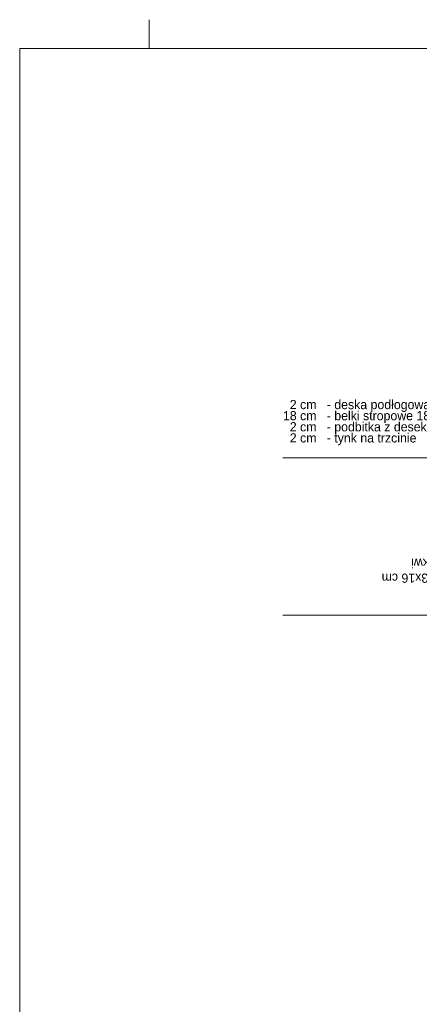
# Model space of a CAD drawing. Extents: x -623047 to -259286, y -27077 to 153279.
# Tile 1 of 190: x -623047 to -616106, y -14723 to 2373. Entities that reach past the tile are written whole.
import ezdxf

# ---------------------------------------------------------------- set-up
doc = ezdxf.new("R2010")
doc.units = 0
doc.header["$MEASUREMENT"] = 0
for name, color, linetype, lineweight in [('ARCH TABELA_Nr_Pióra__21', 7, 'Continuous', 9), ('INWENT OPISY_Nr_Pióra__1', 7, 'Continuous', 25), ('INWENT OPISY_Nr_Pióra__21', 7, 'Continuous', 9)]:
    doc.layers.add(name, color=color, linetype=linetype, lineweight=lineweight)
doc.styles.add('GENERATED_STYLE_5', font='txt')

msp = doc.modelspace()

# ---------------------------------------------------------------- linework, layer by layer
at = {"layer": 'ARCH TABELA_Nr_Pióra__21', "linetype": 'Continuous'}
for p, q in [((-620797, 1872.9), (-620797, 2372.9)), ((-620797, 1872.9), (-620797, 2372.9)), ((-623047, 1872.9), (-582297, 1872.9)), ((-623047, 1872.9), (-623047, -26577.1))]:
    msp.add_line(p, q, dxfattribs=at)
at = {"layer": 'INWENT OPISY_Nr_Pióra__21', "linetype": 'Continuous'}
for p, q in [((-618474.2, -5233.9), (-610326, -5233.9)), ((-618474.2, -7969), (-613738.1, -7969))]:
    msp.add_line(p, q, dxfattribs=at)

# ---------------------------------------------------------------- texts
at = {"layer": 'INWENT OPISY_Nr_Pióra__1', "linetype": 'Continuous', "insert": (-618474.2, -4229.1), "char_height": 160, "width": 4900.628, "attachment_point": 1, "line_spacing_factor": 0.723386, "style": 'GENERATED_STYLE_5'}
msp.add_mtext('{  2 cm   - deska podłogowa\\P18 cm   - belki stropowe 18x18 cm co 85 cm\\P  2 cm   - podbitka z desek\\P  2 cm   - tynk na trzcinie}', dxfattribs=at)
at = {"layer": 'INWENT OPISY_Nr_Pióra__1', "linetype": 'Continuous', "insert": (-613573.6, -7919.7), "char_height": 160, "width": 4900.628, "attachment_point": 1, "rotation": 180, "line_spacing_factor": 0.9668, "style": 'GENERATED_STYLE_5'}
msp.add_mtext('{  1 cm   - papa\\P  2 cm   - deskowanie\\P16 cm   - deski na sztorc 3x16 cm\\P               w rozstawie krokwi}', dxfattribs=at)

doc.saveas('drawing.dxf')
